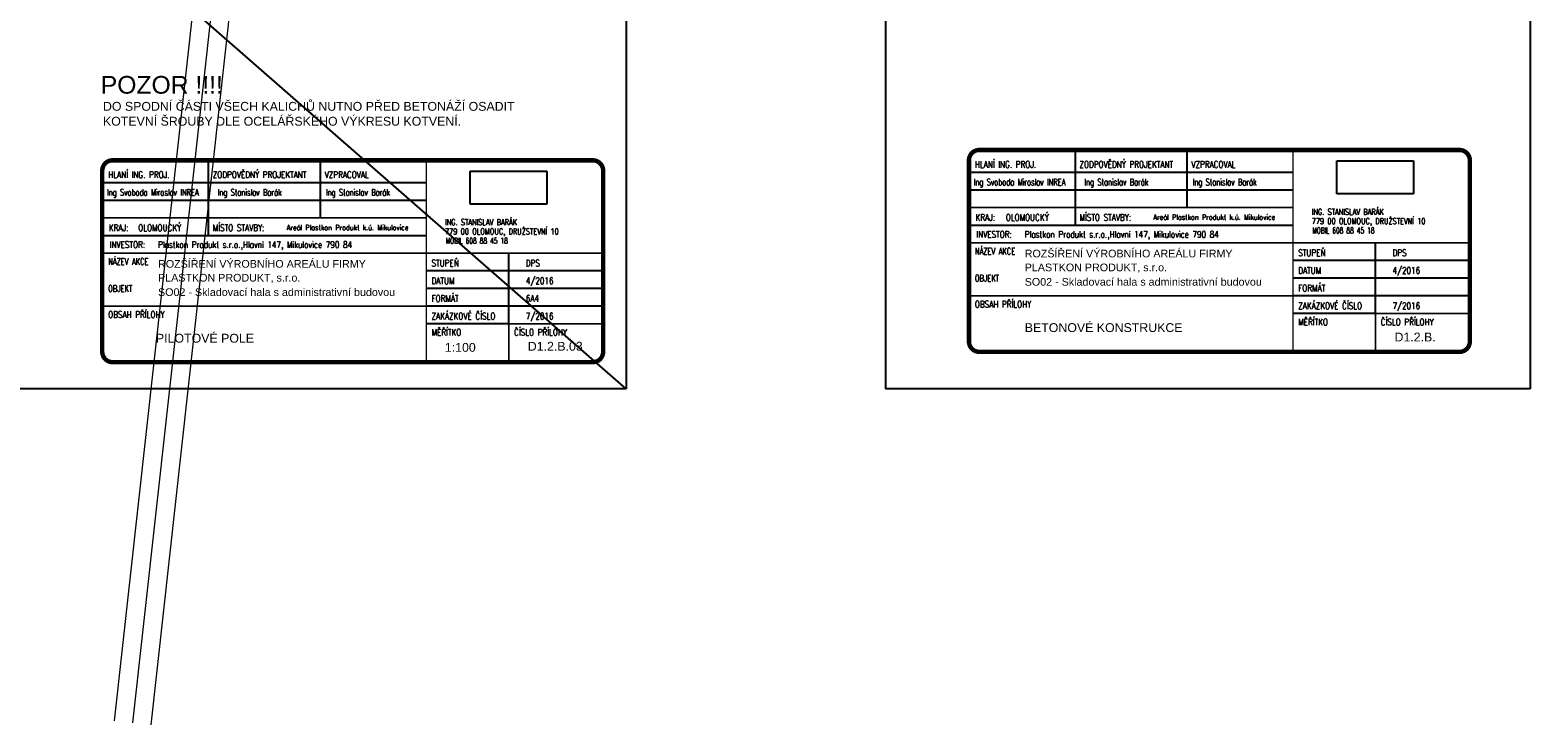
# Model space of a CAD drawing. Header units: millimetres. Extents: x -15255 to 382697, y -199968 to 116742.
# Tile 16 of 40: x 131467 to 180343, y -75061 to -52420. Entities that reach past the tile are written whole.
import ezdxf

# ---------------------------------------------------------------- set-up
doc = ezdxf.new("R2010")
doc.units = ezdxf.units.MM
doc.header["$LTSCALE"] = 50
doc.layers.add('KOTY', color=4, linetype='Continuous')
doc.layers.add('POPIS', color=6, linetype='Continuous')
doc.layers.add('OstKanDest', color=32, linetype='626B', lineweight=13)
doc.styles.add('Arial', font='ARIAL.TTF', dxfattribs={"width": 0.8})
doc.styles.add('STATIKA', font='ROMANS.SHX')
doc.linetypes.add('626B', pattern='A,5,-2,5,-5.5,[150,stn.shx,S=0.1,R=0,X=0,Y=0],-5.5,5,-2', length=30)
picture_1 = doc.add_image_def('image1.jpg', size_in_pixel=(945, 405))

# ---------------------------------------------------------------- blocks, each defined once
blk = doc.blocks.new('A$C7C0A6E1A')
at = {"color": 7, "style": 'STATIKA'}
for s, width, p in [('779 00 OLOMOUC, DRUŽSTEVNÍ 10', 0.7, (-38, 606)), ('ING. STANISLAV BARÁK', 0.7, (-38, 1206)), ('MOBIL 608 88 45 18', 0.6, (-1, 0))]:
    blk.add_text(s, height=384, dxfattribs=dict(at, width=width)).set_placement(p)
image = blk.add_image(picture_1, insert=(1597, 2576), size_in_units=(5000, 2143))
image.dxf.flags = 7

msp = doc.modelspace()

# ---------------------------------------------------------------- linework, layer by layer
for p, q in [((150895.1, -9072.8), (150895.1, -64111.3)), ((159343.1, -34411.3), (159343.1, -64111.3)), ((180343.1, -34411.3), (180343.1, -64111.3)), ((147070, -61992.8), (144382.1, -61992.7)), ((175310.2, -61656.8), (172622.3, -61656.7)), ((150895.1, -64111.3), (87905.1, -64111.3)), ((180343.1, -64111.3), (159343.1, -64111.3))]:
    msp.add_line(p, q)
at = {"color": 7}
for p, q in [((165518.2, -56376.6), (165518.2, -58200.6)), ((169166.2, -56376.6), (169166.2, -58200.6)), ((137278, -56712.6), (137278, -58536.6)), ((140926, -56712.6), (140926, -58536.6)), ((162109.5, -57048.6), (172622.3, -57048.6)), ((133869.3, -57384.6), (144382.1, -57384.6)), ((162109.5, -57624.6), (172622.3, -57624.6)), ((133869.3, -57960.6), (144382.1, -57960.6)), ((137278, -58536.6), (137278, -59112.6)), ((165518.2, -58200.6), (165518.2, -58776.6)), ((133822.1, -59112.6), (144382.1, -59112.6)), ((162062.3, -58776.6), (172622.3, -58776.6)), ((175310.2, -61656.8), (175310.2, -59352.7)), ((175310.2, -61656.8), (175310.2, -59352.7)), ((147070, -61992.8), (147070, -59688.7)), ((147070, -61992.8), (147070, -59688.7)), ((178382.3, -59928.6), (172622.2, -59928.6)), ((150142.1, -60264.6), (144382, -60264.6)), ((178382.3, -60504.6), (172622.2, -60504.6)), ((150142.1, -60840.6), (144382, -60840.6)), ((178382.3, -61080.6), (172622.3, -61080.6)), ((150142.1, -61416.6), (144382, -61416.6))]:
    msp.add_line(p, q, dxfattribs=at)
at = {"color": 2, "const_width": 144}
for points in [[(133822.1, -57000.6), (133822.1, -62904.6, 0.4142136), (134158.1, -63240.6), (149806.1, -63240.6, 0.4142136), (150142.1, -62904.6), (150142.1, -57000.6, 0.4142136), (149806.1, -56664.6), (134158.1, -56664.6, 0.4142136)], [(162062.3, -56664.6), (162062.3, -62568.6, 0.4142136), (162398.3, -62904.6), (178046.3, -62904.6, 0.4142136), (178382.3, -62568.6), (178382.3, -56664.6, 0.4142136), (178046.3, -56328.6), (162398.3, -56328.6, 0.4142136)]]:
    msp.add_lwpolyline(points, format="xyb", close=True, dxfattribs=at)
at = {"color": 2, "const_width": 48}
for points in [[(133822, -59688.6), (144382, -59688.6), (144382, -56664.6)], [(162062.2, -59352.6), (172622.2, -59352.6), (172622.2, -56328.6)], [(133822.1, -58536.6), (144382.1, -58536.6)], [(162062.3, -58200.6), (172622.3, -58200.6)], [(172622.3, -62904.6), (172622.2, -59352.6), (178382.3, -59352.6)], [(144382.1, -63240.6), (144382, -59688.6), (150142.1, -59688.6)], [(172622.3, -61080.6), (162062.3, -61080.1)], [(144382.1, -61416.6), (133822.1, -61416.1)], [(150142.1, -61992.7), (147070, -61992.8), (147070, -63240.7)], [(178382.3, -61656.7), (175310.2, -61656.8), (175310.2, -62904.7)]]:
    msp.add_lwpolyline(points, dxfattribs=at)
at = {"layer": 'KOTY'}
msp.add_line((150895.1, -64111.3), (87905.1, -9062.8), dxfattribs=at)
at = {"layer": 'OstKanDest'}
for p, q in [((134220.9, -74929.1), (155412.4, 116741.5)), ((134817.3, -74995.1), (156008.8, 116675.6)), ((135413.6, -75061), (156605.1, 116609.6))]:
    msp.add_line(p, q, dxfattribs=at)

# ---------------------------------------------------------------- block references
at = {"layer": 'POPIS', "xscale": 0.5, "yscale": 0.5, "zscale": 0.5}
for p in [(173249.6, -59044.1), (145009.4, -59380.1)]:
    msp.add_blockref('A$C7C0A6E1A', p, dxfattribs=at)

# ---------------------------------------------------------------- texts
at = {"color": 2, "style": 'STATIKA'}
for s, width, p in [('HLANÍ ING. PROJ.', 0.8, (162253.5, -56904.6)), ('ZODPOVĚDNÝ PROJEKTANT', 0.8, (165662.2, -56904.6)), ('VZPRACOVAL', 0.8, (169310.2, -56904.6)), ('HLANÍ ING. PROJ.', 0.8, (134013.3, -57240.6)), ('ZODPOVĚDNÝ PROJEKTANT', 0.8, (137422, -57240.6)), ('VZPRACOVAL', 0.8, (141070, -57240.6)), ('Ing Svoboda Miroslav INREA', 0.7, (133975.7, -57816.6)), ('Ing Stanislav Barák', 0.7, (137580.2, -57816.6)), ('Ing Stanislav Barák', 0.7, (141107, -57816.6)), ('Ing Svoboda Miroslav INREA', 0.7, (162215.9, -57480.6)), ('Ing Stanislav Barák', 0.7, (165820.4, -57480.6)), ('Ing Stanislav Barák', 0.7, (169347.2, -57480.6)), ('KRAJ:', 0.8, (162275.7, -58632.6)), ('MÍSTO STAVBY:', 0.8, (165662.2, -58632.6)), ('KRAJ:', 0.8, (134035.5, -58968.6)), ('MÍSTO STAVBY:', 0.8, (137422, -58968.6)), ('INVESTOR:', 0.8, (162302.2, -59184.6)), ('Plastkon Produkt s.r.o.,Hlavní 147, Mikulovice 790 84', 0.8, (163879.4, -59184.6)), ('INVESTOR:', 0.8, (134062, -59520.6)), ('Plastkon Produkt s.r.o.,Hlavní 147, Mikulovice 790 84', 0.8, (135639.2, -59520.6)), ('NÁZEV AKCE', 0.7, (162254.2, -59736.6)), ('STUPEŇ', 0.8, (172790.2, -59784.6)), ('DPS', 0.8, (175862.3, -59784.6)), ('NÁZEV AKCE', 0.7, (134014, -60072.6)), ('STUPEŇ', 0.8, (144550, -60120.6)), ('DPS', 0.8, (147622.1, -60120.6)), ('DATUM', 0.8, (144550, -60696.6)), ('OBJEKT', 0.7, (162254.2, -60616.6)), ('DATUM', 0.8, (172790.2, -60360.6)), ('OBJEKT', 0.7, (134014, -60952.6)), ('FORMÁT', 0.8, (144550, -61272.6)), ('FORMÁT', 0.8, (172790.3, -60936.6)), ('OBSAH PŘÍLOHY', 0.8, (134014.1, -61800.1)), ('ZAKÁZKOVÉ ČÍSLO', 0.8, (144550.1, -61848.7)), ('OBSAH PŘÍLOHY', 0.8, (162254.3, -61464.1)), ('ZAKÁZKOVÉ ČÍSLO', 0.8, (172790.3, -61512.7)), ('MĚŘÍTKO', 0.8, (172790.3, -62040.7)), ('ČÍSLO PŘÍLOHY', 0.8, (175478.2, -62040.8)), ('MĚŘÍTKO', 0.8, (144550.1, -62376.7)), ('ČÍSLO PŘÍLOHY', 0.8, (147238, -62376.8))]:
    msp.add_text(s, height=216, dxfattribs=dict(at, width=width)).set_placement(p)
at = {"color": 2, "style": 'STATIKA', "width": 0.8}
for s, height, p in [('OLOMOUCKÝ', 216, (163261.4, -58632.6)), ('Areál Plastkon Produkt k.ú. Mikulovice', 172.8, (168073.2, -58605.9)), ('OLOMOUCKÝ', 216, (134993.2, -58968.6)), ('Areál Plastkon Produkt k.ú. Mikulovice', 172.8, (139833, -58941.9)), ('4/2016', 216, (147622.1, -60696.6)), ('4/2016', 216, (175862.3, -60360.6)), ('6A4', 216, (147622.1, -61272.6)), ('7/2016', 216, (175862.3, -61512.6)), ('7/2016', 216, (147622.1, -61848.6))]:
    msp.add_text(s, height=height, rotation=0, dxfattribs=at).set_placement(p)
at = {"layer": 'POPIS', "color": 6, "style": 'Arial'}
for s, height, p in [('POZOR !!!!', 576, (133772.9, -54493.4)), ('DO SPODNÍ ČÁSTI VŠECH KALICHŮ NUTNO PŘED BETONÁŽÍ OSADIT', 288, (133845, -55050.7)), ('KOTEVNÍ ŠROUBY DLE OCELÁŘSKÉHO VÝKRESU KOTVENÍ.', 288, (133845, -55536.4)), ('ROZŠÍŘENÍ VÝROBNÍHO AREÁLU FIRMY', 250, (163879.4, -59827.1)), ('ROZŠÍŘENÍ VÝROBNÍHO AREÁLU FIRMY', 250, (135639.2, -60163.1)), ('BETONOVÉ KONSTRUKCE', 288, (163880.7, -62259.1)), ('PILOTOVÉ POLE', 288, (135570.5, -62605.1)), ('D1.2.B.', 288, (175927.8, -62567)), ('1:100', 288, (144984.9, -62903)), ('D1.2.B.03', 288, (147687.6, -62866.9))]:
    msp.add_text(s, height=height, rotation=0, dxfattribs=at).set_placement(p)
for s, p in [('PLASTKON PRODUKT, s.r.o.', (163879.4, -60279.3)), ('PLASTKON PRODUKT, s.r.o.', (135639.2, -60615.3)), ('SO02 - Skladovací hala s administrativní budovou', (163879.4, -60749.3)), ('SO02 - Skladovací hala s administrativní budovou', (135639.2, -61085.3))]:
    msp.add_text(s, height=250, dxfattribs=at).set_placement(p)

doc.saveas('drawing.dxf')
